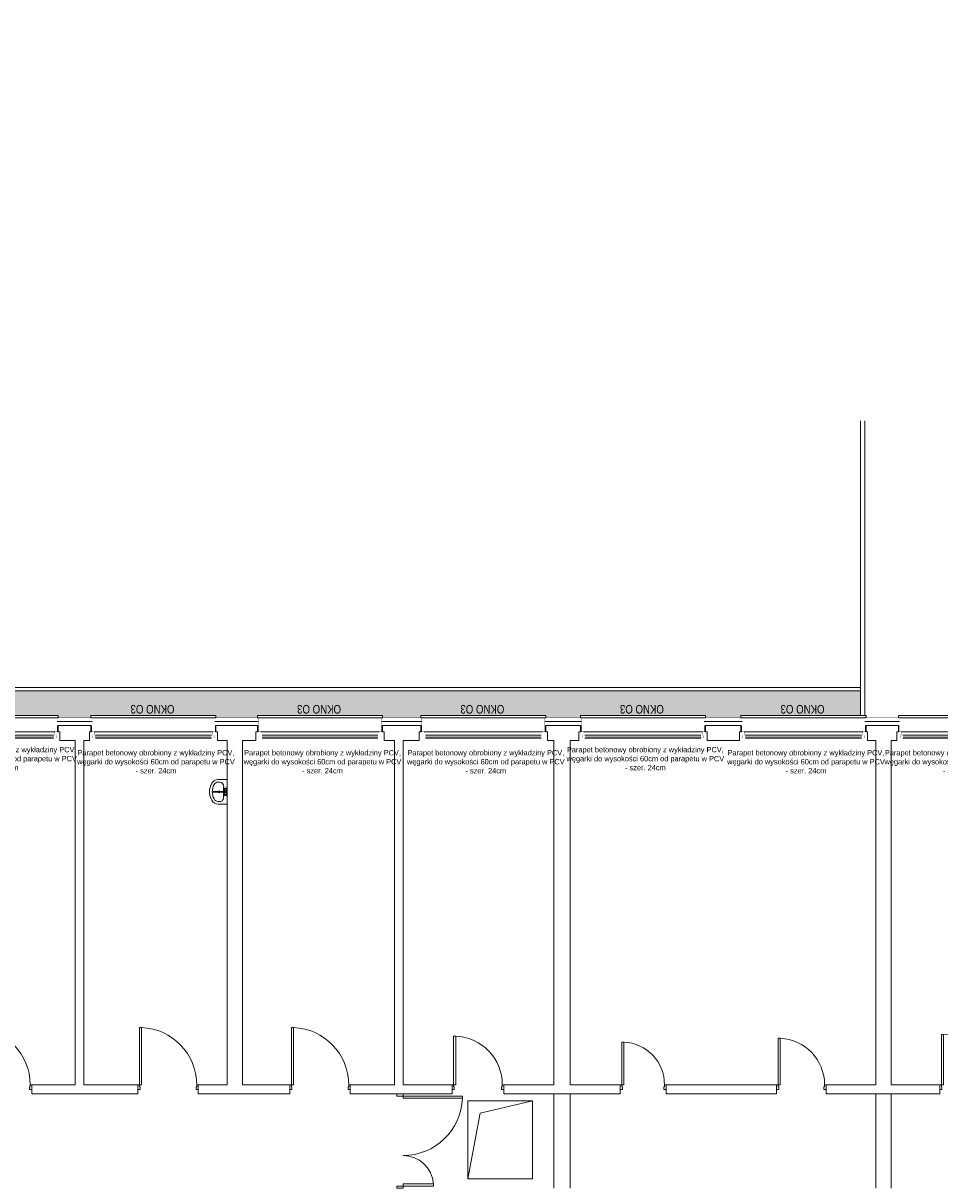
# Model space of a CAD drawing. Header units: millimetres. Extents: x 18880 to 99371, y -5529 to 27899.
# Tile 120 of 158: x 23888 to 25589, y 22939 to 25087. Entities that reach past the tile are written whole.
import ezdxf

# ---------------------------------------------------------------- set-up
doc = ezdxf.new("R2010")
doc.units = ezdxf.units.MM
doc.set_wipeout_variables(frame=1)
doc.linetypes.add('DASHED', pattern=[19.05, 12.7, -6.35])
doc.linetypes.add('Krawędzie ukryte 2', pattern=[400, 300, -100])
for name, color, linetype, lineweight in [('AA_HATCH', 252, 'Continuous', 0), ('AA_IZOLACJA', 251, 'Continuous', 0), ('AA_OPIS', 2, 'Continuous', 0), ('AA_WIDOK', 254, 'Continuous', 0), ('Drzwi ArchiCAD_Nr_Pióra__1', 7, 'Continuous', 13), ('Drzwi ArchiCAD_Nr_Pióra__23', 4, 'Continuous', 20), ('Drzwi ArchiCAD_Nr_Pióra__3', 4, 'Continuous', 18), ('inwentaryzacja_wyposazenie_sanitarne_Nr_pióra__1', 7, 'Continuous', 13), ('K_SCIANY', 90, 'Continuous', 20)]:
    doc.layers.add(name, color=color, linetype=linetype, lineweight=lineweight)
for name, color, linetype in [('Drzwi ArchiCAD', 7, 'Continuous'), ('inwentaryzacja_wyposazenie_sanitarne', 7, 'Continuous'), ('Okna ArchiCADa', 7, 'Continuous')]:
    doc.layers.add(name, color=color, linetype=linetype)
doc.layers.add('inwentaryzacja_sciany_Nr_Pióra__4', color=7, linetype='Continuous', lineweight=20, true_color=0x029e21)
doc.styles.add('ARIAL', font='arial.ttf')
doc.styles.add('Arial Narrow', font='txt')
doc.linetypes.add('STYROPIAN', pattern='A,0.000141,[1,styropian.shx,S=1,R=0,X=0,Y=0],-14.102004', length=14.102145)

# ---------------------------------------------------------------- blocks, each defined once
blk = doc.blocks.new('D1 Drzwi proste 12_26')
at = {"layer": 'Drzwi ArchiCAD_Nr_Pióra__1', "linetype": 'Continuous'}
for p, q in [((-560, 0), (-560, -90)), ((560, 0), (560, -90))]:
    blk.add_line(p, q, dxfattribs=at)
at = {"layer": 'Drzwi ArchiCAD_Nr_Pióra__23', "linetype": 'Continuous'}
for p, q in [((-532, 0), (-560, 0)), ((-560, 0), (-560, -90)), ((-532, -40), (-532, 0)), ((560, 0), (532, 0)), ((532, 0), (532, -40)), ((560, -90), (560, 0)), ((-560, -90), (-520, -90)), ((-520, -40), (-532, -40)), ((-520, -90), (-520, -40)), ((532, -40), (520, -40)), ((520, -40), (520, -90)), ((520, -90), (560, -90))]:
    blk.add_line(p, q, dxfattribs=at)
at = {"layer": 'Drzwi ArchiCAD_Nr_Pióra__3', "linetype": 'Continuous'}
for p, q in [((532, 1064), (492, 1064)), ((492, 1064), (492, 0)), ((532, 0), (532, 1064)), ((492, 0), (532, 0))]:
    blk.add_line(p, q, dxfattribs=at)
blk.add_arc((532, 0), 1064, 92.1545, 180, dxfattribs=at)
blk = doc.blocks.new('D2 Asymetryczne 12_3')
at = {"layer": 'Drzwi ArchiCAD_Nr_Pióra__1', "linetype": 'Continuous'}
for p, q in [((-875, 0), (-875, -115)), ((875, 0), (875, -115))]:
    blk.add_line(p, q, dxfattribs=at)
at = {"layer": 'Drzwi ArchiCAD_Nr_Pióra__23', "linetype": 'Continuous'}
for p, q in [((-835, 0), (-875, 0)), ((-875, 0), (-875, -115)), ((-835, -115), (-835, 0)), ((875, 0), (835, 0)), ((835, 0), (835, -115)), ((875, -115), (875, 0)), ((-875, -115), (-835, -115)), ((835, -115), (875, -115))]:
    blk.add_line(p, q, dxfattribs=at)
at = {"layer": 'Drzwi ArchiCAD_Nr_Pióra__3', "linetype": 'Continuous'}
for p, q in [((835, 1102.2), (795, 1102.2)), ((795, 1102.2), (795, 0)), ((835, 0), (835, 1102.2)), ((-835, 0), (-835, 567.8)), ((-835, 567.8), (-795, 567.8)), ((-795, 567.8), (-795, 0)), ((-795, 0), (-835, 0)), ((795, 0), (835, 0))]:
    blk.add_line(p, q, dxfattribs=at)
for centre, radius, start, end in [((835, 0), 1102.2, 92.07841, 180), ((-835, 0), 567.8, 0, 85.97032)]:
    blk.add_arc(centre, radius, start, end, dxfattribs=at)
blk = doc.blocks.new('D1 Drzwi proste 12_109')
at = {"layer": 'Drzwi ArchiCAD_Nr_Pióra__1', "linetype": 'Continuous'}
for p, q in [((-480, 0), (-480, -90)), ((480, 0), (480, -90))]:
    blk.add_line(p, q, dxfattribs=at)
at = {"layer": 'Drzwi ArchiCAD_Nr_Pióra__23', "linetype": 'Continuous'}
for p, q in [((-452, 0), (-480, 0)), ((-480, 0), (-480, -90)), ((-452, -40), (-452, 0)), ((480, 0), (452, 0)), ((452, 0), (452, -40)), ((480, -90), (480, 0)), ((-480, -90), (-440, -90)), ((-440, -40), (-452, -40)), ((-440, -90), (-440, -40)), ((452, -40), (440, -40)), ((440, -40), (440, -90)), ((440, -90), (480, -90))]:
    blk.add_line(p, q, dxfattribs=at)
at = {"layer": 'Drzwi ArchiCAD_Nr_Pióra__3', "linetype": 'Continuous'}
for p, q in [((452, 904), (412, 904)), ((412, 904), (412, 0)), ((452, 0), (452, 904)), ((412, 0), (452, 0))]:
    blk.add_line(p, q, dxfattribs=at)
blk.add_arc((452, 0), 904, 92.536, 180, dxfattribs=at)
blk = doc.blocks.new('D1 Drzwi proste 12_110')
at = {"layer": 'Drzwi ArchiCAD_Nr_Pióra__1', "linetype": 'Continuous'}
for p, q in [((-460, 0), (-460, -90)), ((460, 0), (460, -90))]:
    blk.add_line(p, q, dxfattribs=at)
at = {"layer": 'Drzwi ArchiCAD_Nr_Pióra__23', "linetype": 'Continuous'}
for p, q in [((-432, 0), (-460, 0)), ((-460, 0), (-460, -90)), ((-432, -40), (-432, 0)), ((460, 0), (432, 0)), ((432, 0), (432, -40)), ((460, -90), (460, 0)), ((-460, -90), (-420, -90)), ((-420, -40), (-432, -40)), ((-420, -90), (-420, -40)), ((432, -40), (420, -40)), ((420, -40), (420, -90)), ((420, -90), (460, -90))]:
    blk.add_line(p, q, dxfattribs=at)
at = {"layer": 'Drzwi ArchiCAD_Nr_Pióra__3', "linetype": 'Continuous'}
for p, q in [((432, 864), (392, 864)), ((392, 864), (392, 0)), ((432, 0), (432, 864)), ((392, 0), (432, 0))]:
    blk.add_line(p, q, dxfattribs=at)
blk.add_arc((432, 0), 864, 92.6535, 180, dxfattribs=at)
blk = doc.blocks.new('D1 Drzwi proste 12_111')
at = {"layer": 'Drzwi ArchiCAD_Nr_Pióra__1', "linetype": 'Continuous'}
for p, q in [((-425, 0), (-425, -90)), ((425, 0), (425, -90))]:
    blk.add_line(p, q, dxfattribs=at)
at = {"layer": 'Drzwi ArchiCAD_Nr_Pióra__23', "linetype": 'Continuous'}
for p, q in [((-397, 0), (-425, 0)), ((-425, 0), (-425, -90)), ((-397, -40), (-397, 0)), ((425, 0), (397, 0)), ((397, 0), (397, -40)), ((425, -90), (425, 0)), ((-425, -90), (-385, -90)), ((-385, -40), (-397, -40)), ((-385, -90), (-385, -40)), ((397, -40), (385, -40)), ((385, -40), (385, -90)), ((385, -90), (425, -90))]:
    blk.add_line(p, q, dxfattribs=at)
at = {"layer": 'Drzwi ArchiCAD_Nr_Pióra__3', "linetype": 'Continuous'}
for p, q in [((397, 794), (357, 794)), ((357, 794), (357, 0)), ((397, 0), (397, 794)), ((357, 0), (397, 0))]:
    blk.add_line(p, q, dxfattribs=at)
blk.add_arc((397, 0), 794, 92.8877, 180, dxfattribs=at)
blk = doc.blocks.new('D1 Drzwi proste 12_112')
at = {"layer": 'Drzwi ArchiCAD_Nr_Pióra__1', "linetype": 'Continuous'}
for p, q in [((-495, 0), (-495, -90)), ((495, 0), (495, -90))]:
    blk.add_line(p, q, dxfattribs=at)
at = {"layer": 'Drzwi ArchiCAD_Nr_Pióra__23', "linetype": 'Continuous'}
for p, q in [((-467, 0), (-495, 0)), ((-495, 0), (-495, -90)), ((-467, -40), (-467, 0)), ((495, 0), (467, 0)), ((467, 0), (467, -40)), ((495, -90), (495, 0)), ((-495, -90), (-455, -90)), ((-455, -40), (-467, -40)), ((-455, -90), (-455, -40)), ((467, -40), (455, -40)), ((455, -40), (455, -90)), ((455, -90), (495, -90))]:
    blk.add_line(p, q, dxfattribs=at)
at = {"layer": 'Drzwi ArchiCAD_Nr_Pióra__3', "linetype": 'Continuous'}
for p, q in [((467, 934), (427, 934)), ((427, 934), (427, 0)), ((467, 0), (467, 934)), ((427, 0), (467, 0))]:
    blk.add_line(p, q, dxfattribs=at)
blk.add_arc((467, 0), 934, 92.4545, 180, dxfattribs=at)
blk = doc.blocks.new('Umywalka 01 12_5')
at = {"layer": 'inwentaryzacja_wyposazenie_sanitarne_Nr_pióra__1', "linetype": 'Continuous'}
for p, q in [((-230, 0), (-230, -168)), ((230, 0), (-230, 0)), ((230, 0), (230, -168)), ((-180, -134), (-180, -168)), ((-91, -68), (-91, -68)), ((91, -68), (-91, -68)), ((-69, -23), (-70, -29)), ((-70, -29), (-70, -36)), ((-70, -36), (-69, -43)), ((-68, -17), (-69, -23)), ((-69, -43), (-68, -48)), ((-66, -14), (-68, -17)), ((-68, -48), (-66, -51)), ((-60, -10), (-66, -14)), ((-60, -55), (-66, -51)), ((-58, -9), (-60, -10)), ((-60, -55), (-58, -57)), ((-55, -10), (-58, -9)), ((-20, -21), (-58, -9)), ((-20, -45), (-58, -57)), ((-58, -57), (-55, -55)), ((-52, -14), (-55, -10)), ((-55, -55), (-52, -51)), ((-50, -21), (-52, -14)), ((-52, -51), (-50, -45)), ((-50, -29), (-50, -21)), ((-50, -37), (-50, -29)), ((-50, -45), (-50, -37)), ((-8, -31), (-8, -252)), ((8, -252), (8, -31)), ((20, -21), (58, -9)), ((20, -45), (58, -57)), ((52, -14), (50, -21)), ((50, -21), (50, -29)), ((50, -29), (50, -37)), ((50, -37), (50, -45)), ((50, -45), (52, -51)), ((55, -10), (52, -14)), ((52, -51), (55, -55)), ((58, -9), (55, -10)), ((55, -55), (58, -57)), ((60, -10), (58, -9)), ((58, -57), (60, -55)), ((60, -10), (66, -14)), ((60, -55), (66, -51)), ((68, -17), (66, -14)), ((66, -51), (68, -48)), ((69, -23), (68, -17)), ((68, -48), (69, -43)), ((70, -29), (69, -23)), ((69, -43), (70, -36)), ((70, -36), (70, -29)), ((180, -134), (180, -168))]:
    blk.add_line(p, q, dxfattribs=at)
blk.add_circle((0, -152), 17.5, dxfattribs=at)
for centre, radius, start, end in [((-91, -168), 139, 180, 241.5254), ((-91, -168), 88.9, 180, 241.5254), ((0, -33), 30, 27.9765, 152.0235), ((0, -33), 30, 207.9765, 254.7747), ((0, -33), 16.8, 298.0549, 241.9451), ((0, -33), 8, 10, 170), ((0, -33), 30, 285.2253, 332.0235), ((91, -168), 88.9, 298.4746, 0), ((91, -168), 139, 298.4746, 0), ((0, 0), 330, 241.5254, 298.4746), ((0, 0), 280, 241.5254, 298.4746), ((0, -252), 7.88, 180, 0)]:
    blk.add_arc(centre, radius, start, end, dxfattribs=at)
for centre, major_axis, start_param, end_param in [((-91, -134), (88.9, 0), 1.570796, 3.141593), ((91, -134), (-88.9, 0), 3.141593, 4.712389)]:
    blk.add_ellipse(centre, major_axis=major_axis, ratio=0.750558, start_param=start_param, end_param=end_param, dxfattribs=at)
blk = doc.blocks.new('O1 rozwierane 12_23')
at = {"layer": 'AA_IZOLACJA', "linetype": 'STYROPIAN', "ltscale": 0.2}
for points in [[(-1135, 120), (-1135, 0)], [(1165, 120), (1165, 0)]]:
    blk.add_lwpolyline(points, dxfattribs=at)
at = {"layer": 'AA_WIDOK', "color": 4}
blk.add_lwpolyline([(-1145, 260), (-1145, 300), (1175, 300), (1175, 260)], dxfattribs=at)
at = {"layer": 'AA_WIDOK', "linetype": 'DASHED', "ltscale": 0.5}
blk.add_lwpolyline([(-1145, 260), (1175, 260)], dxfattribs=at)
at = {"layer": 'AA_WIDOK', "const_width": 3}
for points in [[(-1125, 260), (-1125, 0)], [(1155, 260), (1155, 0)]]:
    blk.add_lwpolyline(points, dxfattribs=at)
at = {"color": 4}
blk.add_wipeout([(1090, -115), (1090, -65), (1115, -65), (1115, 0), (-1085, 0), (-1085, -65), (-1060, -65), (-1060, -115)], dxfattribs=at).dxf.layer = 'AA_WIDOK'
at = {"layer": 'AA_WIDOK', "color": 4, "const_width": 3}
for points in [[(-1085, 0), (-1175, 0)], [(-1175, 0), (-1175, -90)], [(-1085, -65), (-1085, 0)], [(1205, 0), (1115, 0)], [(1115, 0), (1115, -65)], [(1205, -90), (1205, 0)], [(-1175, -90), (-1110, -90)], [(-1110, -90), (-1110, -65)], [(-1110, -65), (-1085, -65)], [(-1060, -65), (-1110, -65)], [(-1110, -65), (-1110, -115)], [(-1110, -115), (-1060, -115)], [(-1060, -115), (-1060, -65)], [(-1060, -80), (1090, -80)], [(-1060, -90), (1090, -90)], [(-1060, -100), (1090, -100)], [(1140, -65), (1090, -65)], [(1090, -65), (1090, -115)], [(1090, -115), (1140, -115)], [(1115, -65), (1140, -65)], [(1140, -65), (1140, -90)], [(1140, -115), (1140, -65)], [(1140, -90), (1205, -90)]]:
    blk.add_lwpolyline(points, dxfattribs=at)
at = {"layer": 'AA_WIDOK', "color": 4}
for points in [[(1115, 0), (-1085, 0)], [(-1060, -65), (1090, -65)], [(-1060, -115), (1090, -115)], [(-1060, -115), (1090, -115)]]:
    blk.add_lwpolyline(points, dxfattribs=at)

msp = doc.modelspace()

# ---------------------------------------------------------------- hatches: boundary and pattern name
at = {"layer": 'AA_HATCH'}
h = msp.add_hatch(dxfattribs=at)
h.set_pattern_fill('AR-CONC', color=256, scale=0.1)
h.paths.add_polyline_path([(23773.01574, 25081.37583), (23089.51574, 25081.37583), (23089.51574, 25031.37583), (23208.01574, 25031.37583), (23208.01574, 25033.37583), (23206.01574, 25033.37583), (23206.01574, 25037.37583), (23317.01574, 25037.37583), (23317.01574, 25033.37583), (23315.01574, 25033.37583), (23315.01574, 25031.37583), (23437.01574, 25031.37583), (23437.01574, 25033.37583), (23435.01574, 25033.37583), (23435.01574, 25037.37583), (23546.01574, 25037.37583), (23546.01574, 25033.37583), (23544.01574, 25033.37583), (23544.01574, 25031.37583), (23723.01574, 25031.37583), (23723.01574, 24770.37583), (23725.01574, 24770.37583), (23725.01574, 24772.37583), (23729.01574, 24772.37583), (23729.01574, 24661.37583), (23725.01574, 24661.37583), (23725.01574, 24663.37583), (23723.01574, 24663.37583), (23723.01574, 24412.37583), (23725.01574, 24412.37583), (23725.01574, 24414.37583), (23729.01574, 24414.37583), (23729.01574, 24303.37583), (23725.01574, 24303.37583), (23725.01574, 24305.37583), (23723.01574, 24305.37583), (23723.01574, 24165.37583), (23725.01574, 24165.37583), (23725.01574, 24167.37583), (23729.01574, 24167.37583), (23729.01574, 24056.37583), (23725.01574, 24056.37583), (23725.01574, 24058.37583), (23723.01574, 24058.37583), (23723.01574, 23971.37583), (23725.01574, 23971.37583), (23725.01574, 23973.37583), (23729.01574, 23973.37583), (23729.01574, 23862.37583), (23725.01574, 23862.37583), (23725.01574, 23864.37583), (23723.01574, 23864.37583), (23723.01574, 23802.37583), (23953.01574, 23802.37583), (23953.01574, 23798.37583), (24014.01574, 23798.37583), (24014.01574, 23802.37583), (24246.01574, 23802.37583), (24246.01574, 23798.37583), (24323.01574, 23798.37583), (24323.01574, 23802.37583), (24555.01574, 23802.37583), (24555.01574, 23798.37583), (24626.01574, 23798.37583), (24626.01574, 23802.37583), (24858.01574, 23802.37583), (24858.01574, 23798.37583), (24922.03472, 23798.37583), (24922.03472, 23802.37583), (25154.03472, 23802.37583), (25154.03472, 23798.37583), (25220.03472, 23798.37583), (25220.03472, 23802.37583), (25442.03472, 23802.37583), (25442.03472, 23848.37583), (23773.01574, 23848.37583)])

# ---------------------------------------------------------------- linework, layer by layer
for points in [[(25442.03472, 23854.37583), (23779.01574, 23854.37583), (23779.01574, 25087.37583), (23089.51574, 25087.37583)], [(25442.03472, 23848.37583), (23773.01574, 23848.37583), (23773.01574, 25081.37583), (23089.51574, 25081.37583)]]:
    msp.add_lwpolyline(points, dxfattribs=at)
at = {"layer": 'AA_IZOLACJA', "linetype": 'STYROPIAN', "ltscale": 1.4}
for points in [[(23951.01574, 23791.37583), (24016.01574, 23791.37583)], [(24244.01574, 23791.37583), (24325.01574, 23791.37583)], [(24553.01574, 23791.37583), (24628.01574, 23791.37583)], [(24856.01574, 23791.37583), (24924.03472, 23791.37583)], [(25152.03472, 23791.37583), (25222.03472, 23791.37583)], [(25450.03472, 23791.37583), (25514.01574, 23791.37583)]]:
    msp.add_lwpolyline(points, dxfattribs=at)
at = {"layer": 'AA_WIDOK', "const_width": 0.3}
for points in [[(23951.01574, 23798.37583), (24016.01574, 23798.37583)], [(24244.01574, 23798.37583), (24325.01574, 23798.37583)], [(24553.01574, 23798.37583), (24628.01574, 23798.37583)], [(24856.01574, 23798.37583), (24924.03472, 23798.37583)], [(25152.03472, 23798.37583), (25222.03472, 23798.37583)], [(25450.03472, 23798.37583), (25514.01574, 23798.37583)]]:
    msp.add_lwpolyline(points, dxfattribs=at)
at = {"layer": 'inwentaryzacja_sciany_Nr_Pióra__4', "linetype": 'Krawędzie ukryte 2'}
for p, q in [((24713.01574, 23087.87583), (24713.01574, 22942.87583)), ((24833.01574, 23087.87583), (24713.01574, 23087.87583)), ((24736.39695, 23064.49461), (24833.01574, 23087.87583)), ((24833.01574, 22942.87583), (24833.01574, 23087.87583)), ((24736.39695, 23064.49461), (24713.01574, 22942.87583)), ((24713.01574, 22942.87583), (24833.01574, 22942.87583))]:
    msp.add_line(p, q, dxfattribs=at)
at = {"layer": 'K_SCIANY'}
for points in [[(24101.01574, 23100.37583), (24101.01574, 23108.37583), (24101.01574, 23117.37583), (24001.01574, 23117.37583), (24001.01574, 23756.37583), (24011.01574, 23756.37583), (24011.01574, 23763.37583), (24011.01574, 23772.37583), (24014.01574, 23772.37583), (24014.01574, 23784.37583), (23953.01574, 23784.37583), (23953.01574, 23772.37583), (23956.01574, 23772.37583), (23956.01574, 23763.37583), (23956.01574, 23756.37583), (23985.01574, 23756.37583), (23985.01574, 23117.37583), (23904.01574, 23117.37583), (23904.01574, 23108.37583), (23904.01574, 23100.37583)], [(24383.01574, 23100.37583), (24383.01574, 23108.37583), (24383.01574, 23117.37583), (24320.6453, 23117.37583), (24295.01574, 23117.37583), (24295.01574, 23756.37583), (24316.71643, 23756.37583), (24320.01574, 23756.37583), (24320.01574, 23763.37583), (24320.01574, 23772.37583), (24323.01574, 23772.37583), (24323.01574, 23784.37583), (24316.71643, 23784.37583), (24246.01574, 23784.37583), (24246.01574, 23772.37583), (24249.01574, 23772.37583), (24249.01574, 23763.37583), (24249.01574, 23756.37583), (24267.01574, 23756.37583), (24267.01574, 23117.37583), (24213.01574, 23117.37583), (24213.01574, 23108.37583), (24213.01574, 23100.37583), (24320.6453, 23100.37583)], [(24577.01574, 23100.37583), (24581.51574, 23100.37583), (24593.01574, 23100.37583), (24684.01574, 23100.37583), (24684.01574, 23108.37583), (24684.01574, 23117.37583), (24593.01574, 23117.37583), (24593.01574, 23756.37583), (24623.01574, 23756.37583), (24623.01574, 23763.37583), (24623.01574, 23772.37583), (24626.01574, 23772.37583), (24626.01574, 23784.37583), (24555.01574, 23784.37583), (24555.01574, 23772.37583), (24558.01574, 23772.37583), (24558.01574, 23763.37583), (24558.01574, 23756.37583), (24577.01574, 23756.37583), (24577.01574, 23117.37583), (24495.01574, 23117.37583), (24495.01574, 23108.37583), (24495.01574, 23100.37583)], [(24996.01574, 23100.37583), (24996.01574, 23108.37583), (24996.01574, 23117.37583), (24903.01574, 23117.37583), (24903.01574, 23756.37583), (24919.03472, 23756.37583), (24919.03472, 23763.37583), (24919.03472, 23772.37583), (24922.03472, 23772.37583), (24922.03472, 23784.37583), (24858.01574, 23784.37583), (24858.01574, 23772.37583), (24861.01574, 23772.37583), (24861.01574, 23763.37583), (24861.01574, 23756.37583), (24873.01574, 23756.37583), (24873.01574, 23117.37583), (24780.01574, 23117.37583), (24780.01574, 23108.37583), (24780.01574, 23100.37583)], [(25217.03472, 23756.37583), (25217.03472, 23763.37583), (25217.03472, 23772.37583), (25220.03472, 23772.37583), (25220.03472, 23784.37583), (25154.03472, 23784.37583), (25154.03472, 23772.37583), (25157.03472, 23772.37583), (25157.03472, 23763.37583), (25157.03472, 23756.37583)], [(25589.01574, 23100.37583), (25589.01574, 23108.37583), (25589.01574, 23117.37583), (25499.01574, 23117.37583), (25499.01574, 23756.37583), (25509.01574, 23756.37583), (25509.01574, 23763.37583), (25509.01574, 23772.37583), (25512.01574, 23772.37583), (25512.01574, 23784.37583), (25452.03472, 23784.37583), (25452.03472, 23772.37583), (25455.03472, 23772.37583), (25455.03472, 23763.37583), (25455.03472, 23756.37583), (25470.01574, 23756.37583), (25470.01574, 23117.37583), (25378.01574, 23117.37583), (25378.01574, 23108.37583), (25378.01574, 23100.37583)]]:
    msp.add_lwpolyline(points, close=True, dxfattribs=at)
for points in [[(25081.01574, 23117.37583), (25081.01574, 23108.37583)], [(25286.01574, 23117.37583), (25081.01574, 23117.37583)], [(25286.01574, 23117.37583), (25286.01574, 23108.37583)], [(24873.01574, 22925.37583), (24873.01574, 23100.37583)], [(24903.01574, 22925.37583), (24903.01574, 23100.37583)], [(25081.01574, 23108.37583), (25081.01574, 23100.37583)], [(25081.01574, 23100.37583), (25286.01574, 23100.37583)], [(25286.01574, 23108.37583), (25286.01574, 23100.37583)], [(25470.01574, 22925.37583), (25470.01574, 23100.37583)], [(25499.01574, 22925.37583), (25499.01574, 23100.37583)]]:
    msp.add_lwpolyline(points, dxfattribs=at)

# ---------------------------------------------------------------- block references
at = {"layer": 'Drzwi ArchiCAD', "linetype": 'Continuous', "xscale": -0.1, "yscale": 0.1, "zscale": 0.1}
for name, p in [('D1 Drzwi proste 12_26', (23848.01574, 23117.37583)), ('D1 Drzwi proste 12_26', (24157.01574, 23117.37583)), ('D1 Drzwi proste 12_26', (24439.01574, 23117.37583)), ('D1 Drzwi proste 12_109', (24732.01574, 23117.37583)), ('D1 Drzwi proste 12_110', (25332.01574, 23117.37583)), ('D1 Drzwi proste 12_112', (25638.51574, 23117.37583)), ('D1 Drzwi proste 12_111', (25038.51574, 23117.37583))]:
    msp.add_blockref(name, p, dxfattribs=at)
at = {"layer": 'Drzwi ArchiCAD', "linetype": 'Continuous', "xscale": -0.1, "yscale": 0.1, "zscale": 0.1, "rotation": 270}
msp.add_blockref('D2 Asymetryczne 12_3', (24593.01574, 23012.87583), dxfattribs=at)
at = {"layer": 'inwentaryzacja_wyposazenie_sanitarne', "linetype": 'Continuous', "xscale": -0.1, "yscale": 0.1, "zscale": 0.1, "rotation": 270}
msp.add_blockref('Umywalka 01 12_5', (24267.01574, 23661.07903), dxfattribs=at)

# ---------------------------------------------------------------- texts
at = {"layer": 'AA_OPIS', "char_height": 10, "width": 299.9998938, "attachment_point": 1, "style": 'Arial Narrow'}
for insert in [(23691.62321, 23744.33675), (23984.62321, 23738.58675), (24293.62321, 23738.58675), (24596.62321, 23738.58675), (24892.6422, 23744.33675), (25190.6422, 23738.58675), (25482.62321, 23738.58675)]:
    msp.add_mtext('\\pxqc;{\\fArial Narrow|b0|i0|c238|p34;\\C9;\\c13081809;Parapet betonowy obrobiony z wykładziny PCV,\\Pwęgarki do wysokości 60cm od parapetu w PCV\\P- szer. 24cm}', dxfattribs=dict(at, insert=insert))

# ---------------------------------------------------------------- next in the draw order: block references
at = {"layer": 'Okna ArchiCADa', "linetype": 'Continuous', "xscale": -0.1, "yscale": 0.1, "zscale": 0.1}
for p in [(23838.51574, 23772.37583), (24131.51574, 23772.37583), (24440.51574, 23772.37583), (24743.51574, 23772.37583), (25039.53472, 23772.37583), (25337.53472, 23772.37583), (25629.51574, 23772.37583)]:
    msp.add_blockref('O1 rozwierane 12_23', p, dxfattribs=at)

# ---------------------------------------------------------------- next in the draw order: linework, layer by layer
at = {"layer": 'AA_HATCH'}
for points in [[(25442.03472, 23802.37583), (25442.03472, 24349.37583)], [(25450.03472, 23802.37583), (25450.03472, 24349.37583)]]:
    msp.add_lwpolyline(points, dxfattribs=at)

# ---------------------------------------------------------------- next in the draw order: texts
at = {"layer": 'AA_OPIS', "char_height": 16, "width": 300, "attachment_point": 2, "rotation": 180, "style": 'ARIAL'}
for insert in [(24128.25071, 23806.26305), (24437.25071, 23806.26305), (24740.25071, 23806.26305), (25036.2697, 23806.26305), (25334.2697, 23806.26305)]:
    msp.add_mtext('{\\W0.8;OKNO O3}', dxfattribs=dict(at, insert=insert))

doc.saveas('drawing.dxf')
